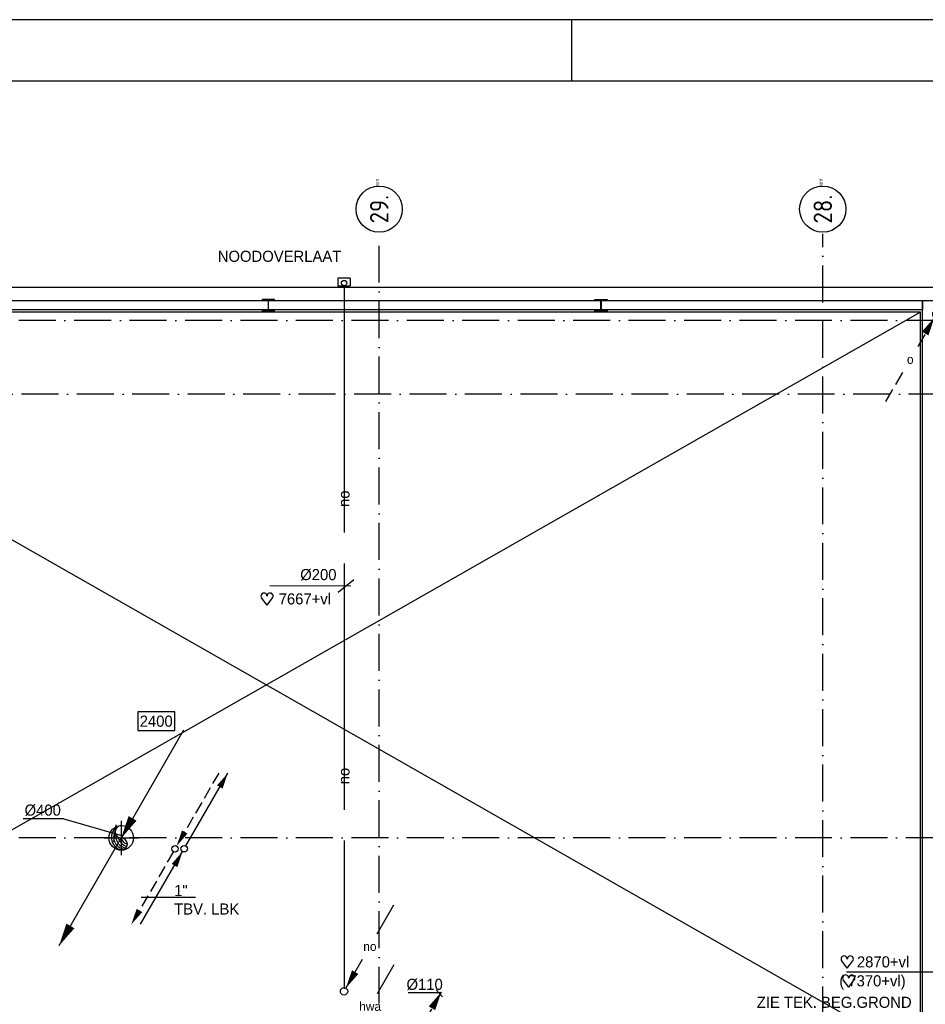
# Model space of a CAD drawing. Extents: x -39327 to 109237, y 358172 to 442272.
# Tile 43 of 96: x 16272 to 30973, y 426293 to 442272. Entities that reach past the tile are written whole.
import ezdxf
from ezdxf.enums import TextEntityAlignment as Align

# ---------------------------------------------------------------- set-up
doc = ezdxf.new("R2010")
doc.units = 0
doc.header["$LTSCALE"] = 100
for name, pattern in [('2322000', [45, 40, -5]), ('CENTER4', [5, 3.125, -0.625, 0.625, -0.625]), ('DASHDOT', [9, 6, -1.5, 0, -1.5])]:
    doc.linetypes.add(name, pattern=pattern)
doc.layers.get('0').update_dxf_attribs({"linetype": 'CONTINUOUS'})
for name, color, linetype in [('00KAD025', 2, 'CONTINUOUS'), ('00KAD070', 5, 'CONTINUOUS'), ('AL$1----_ALGEMEEN', 7, 'CONTINUOUS'), ('AL$7----_STRAMIEN', 1, 'DASHDOT'), ('AL21----_BUITENWAND', 4, 'CONTINUOUS'), ('AL22----_BINNENWAND', 7, 'CONTINUOUS'), ('AL28----_KONSTRUKTIE', 3, 'CONTINUOUS'), ('ALN-----_BLOCKNAAM', 2, 'CONTINUOUS'), ('WL$1----', 4, 'CONTINUOUS'), ('WL521---', 4, 'CONTINUOUS'), ('WL5233--', 4, 'CONTINUOUS'), ('WL561---', 4, 'CONTINUOUS'), ('WL561---_AANVOER', 4, 'CONTINUOUS'), ('WL561---_RETOUR', 4, 'CONTINUOUS'), ('WL570---', 3, 'CONTINUOUS'), ('WL570---_HARTLIJN', 1, 'CONTINUOUS'), ('WL570---_TOEVOER', 3, 'CONTINUOUS'), ('WM$1----', 1, 'CONTINUOUS'), ('WM570---', 1, 'CONTINUOUS')]:
    doc.layers.add(name, color=color, linetype=linetype)
doc.styles.add('BURO-018', font='BUROFONT.shx', dxfattribs={"height": 180})
doc.styles.get("Standard").update_dxf_attribs({"font": 'ISOCP'})

# ---------------------------------------------------------------- blocks, each defined once
blk = doc.blocks.new('1011')
at = {"layer": 'AL$7----_STRAMIEN', "color": 7, "linetype": 'CONTINUOUS'}
blk.add_circle((-750, 0), 750, dxfattribs=at)
at = {"layer": 'ALN-----_BLOCKNAAM', "linetype": 'CONTINUOUS'}
blk.add_text('1011', height=100, dxfattribs=at).set_placement((0, 0))
blk = doc.blocks.new('LU-PIJL3')
at = {"color": 0, "linetype": 'CONTINUOUS'}
blk.add_line((10.12, 17.54), (0, 0), dxfattribs=at)
blk.add_lwpolyline([(0, 0, 0, 1.5, 0), (1.87, 3.25, 1.5, 1.5, 0)], format="xyseb", dxfattribs=at)
blk = doc.blocks.new('LU-1-KI2')
at = {"color": 0, "linetype": 'CONTINUOUS'}
blk.add_circle((0, 0), 0.5, dxfattribs=at)
for centre, start, end in [((0.098, 0.01), 122.9221, 266.9628), ((0.191, 0.038), 151.6522, 263.7819), ((0.278, 0.084), 174.6069, 260.2716), ((0.354, 0.146), 192.3501, 256.1233), ((0.416, 0.222), 206.1028, 250.6419)]:
    blk.add_arc(centre, 0.5, start, end, dxfattribs=at)
at = {"layer": 'WL570---_HARTLIJN', "linetype": 'CENTER4'}
for p, q in [((0, 0.7), (0, -0.7)), ((-0.7, 0), (0.7, 0))]:
    blk.add_line(p, q, dxfattribs=at)
at = {"layer": 'WL570---_HARTLIJN', "color": 0, "linetype": 'CONTINUOUS'}
for centre, start, end in [((0, 0.25), 90, 270), ((0, -0.25), 270, 90)]:
    blk.add_arc(centre, 0.25, start, end, dxfattribs=at)
blk = doc.blocks.new('LU-ORND')
at = {"color": 0, "linetype": 'CONTINUOUS'}
for p, q in [((-3, 1.5), (-3, -1.5)), ((3, 1.5), (-3, 1.5)), ((3, -1.5), (3, 1.5)), ((-3, -1.5), (3, -1.5))]:
    blk.add_line(p, q, dxfattribs=at)
blk = doc.blocks.new('LDV6108')
at = {"color": 0, "linetype": 'CONTINUOUS'}
for p, q in [((6.75, 11.69), (5.81, 10.07)), ((5.44, 9.42), (4.5, 7.79)), ((4.13, 7.14), (3.19, 5.52)), ((2.81, 4.87), (1.88, 3.25)), ((1.5, 2.6), (0.56, 0.97)), ((-0.25, -0.43), (-1.19, -2.06)), ((-1.56, -2.71), (-2.5, -4.33)), ((-2.87, -4.98), (-3.81, -6.6)), ((-4.19, -7.25), (-5.12, -8.88)), ((-5.5, -9.53), (-6.44, -11.15))]:
    blk.add_line(p, q, dxfattribs=at)
for points in [[(0.25, 0.43, 0, 1, 0), (1.5, 2.6, 1, 1, 0)], [(-6.75, -11.69, 0, 1, 0), (-5.5, -9.53, 1, 1, 0)]]:
    blk.add_lwpolyline(points, format="xyseb", dxfattribs=at)
blk.add_circle((0, 0), 0.5, dxfattribs=at)
blk = doc.blocks.new('LDV5107')
at = {"color": 0, "linetype": 'CONTINUOUS'}
for p, q in [((0.25, 0.43), (6.75, 11.69)), ((-6.75, -11.69), (-0.25, -0.43))]:
    blk.add_line(p, q, dxfattribs=at)
for points in [[(6.75, 11.69, 0, 1, 0), (5.5, 9.53, 1, 1, 0)], [(-0.25, -0.43, 0, 1, 0), (-1.5, -2.6, 1, 1, 0)]]:
    blk.add_lwpolyline(points, format="xyseb", dxfattribs=at)
blk.add_circle((0, 0), 0.5, dxfattribs=at)
blk = doc.blocks.new('*U198', base_point=(12158, 72167))
at = {"color": 0, "linetype": 'CONTINUOUS'}
for p, q in [((11778, 72276), (11118, 72276)), ((11778, 72276), (12698, 72010)), ((12622, 72178), (12583, 71899))]:
    blk.add_line(p, q, dxfattribs=at)
at = {"layer": 'WM570---', "linetype": 'CONTINUOUS', "style": 'BURO-018'}
blk.add_text('%%c400', height=180, dxfattribs=at).set_placement((11728, 72326), align=Align.RIGHT)
blk = doc.blocks.new('LDV3')
at = {"color": 0, "linetype": 'CONTINUOUS'}
for p, q in [((4.5, 7.79), (6.75, 11.69)), ((0.25, 0.43), (2.5, 4.33))]:
    blk.add_line(p, q, dxfattribs=at)
blk.add_lwpolyline([(0.25, 0.43, 0, 1, 0), (1.5, 2.6, 1, 1, 0)], format="xyseb", dxfattribs=at)
blk.add_circle((0, 0), 0.5, dxfattribs=at)
at = {"color": 0, "linetype": 'CONTINUOUS', "style": 'BURO-018'}
blk.add_attdef('LD_TEXT1', text='', height=1.8, dxfattribs=at).set_placement((3.5, 6.06), align=Align.MIDDLE)
blk = doc.blocks.new('LDV4123')
at = {"color": 0, "linetype": 'CONTINUOUS'}
for p, q in [((-0.25, -0.43), (-1.19, -2.06)), ((-1.56, -2.71), (-2.5, -4.33)), ((-5.44, -9.42), (-4.5, -7.79)), ((-6.75, -11.69), (-5.81, -10.07))]:
    blk.add_line(p, q, dxfattribs=at)
blk.add_lwpolyline([(-0.25, -0.43, 0, 1, 0), (-1.5, -2.6, 1, 1, 0)], format="xyseb", dxfattribs=at)
blk.add_circle((0, 0), 0.5, dxfattribs=at)
at = {"color": 0, "linetype": 'CONTINUOUS', "style": 'BURO-018'}
blk.add_attdef('LD_TEXT1', text='', height=1.8, dxfattribs=at).set_placement((-3.5, -6.06), align=Align.MIDDLE)
blk = doc.blocks.new('LDV1123')
at = {"color": 0, "linetype": 'CONTINUOUS'}
for p, q in [((6.75, 11.69), (5.81, 10.07)), ((5.44, 9.42), (4.5, 7.79)), ((1.56, 2.71), (2.5, 4.33)), ((0.25, 0.43), (1.19, 2.06))]:
    blk.add_line(p, q, dxfattribs=at)
blk.add_lwpolyline([(6.75, 11.69, 0, 1, 0), (5.5, 9.53, 1, 1, 0)], format="xyseb", dxfattribs=at)
blk.add_circle((0, 0), 0.5, dxfattribs=at)
at = {"color": 0, "linetype": 'CONTINUOUS', "style": 'BURO-018'}
blk.add_attdef('LD_TEXT1', text='', height=1.8, dxfattribs=at).set_placement((3.5, 6.06), align=Align.MIDDLE)
blk = doc.blocks.new('2322000-2')
at = {"layer": 'WM$1----', "color": 0, "style": 'BURO-018'}
for p in [(21537, 434497), (21537, 429997)]:
    blk.add_text('no', height=180, rotation=90, dxfattribs=at).set_placement(p, align=Align.MIDDLE)
blk = doc.blocks.new('HART')
at = {"color": 1}
for q in [(-39.7, 52.4), (39.7, 52.4)]:
    blk.add_line((0, 0), q, dxfattribs=at)
for centre, start, end in [((-22.1, 65.7), 0, 217.18669), ((22.1, 65.7), 322.81331, 180)]:
    blk.add_arc(centre, 22.1, start, end, dxfattribs=at)

msp = doc.modelspace()

# ---------------------------------------------------------------- linework, layer by layer
at = {"color": 8, "linetype": 'CONTINUOUS'}
for p, q in [((25608, 437722.8), (25608, 437732.8)), ((25608, 437732.8), (25808, 437732.8)), ((25686.7, 437722.8), (25608, 437722.8)), ((25704.7, 437570.8), (25704.7, 437704.8)), ((25711.2, 437704.8), (25711.2, 437570.8)), ((25808, 437722.8), (25729.2, 437722.8)), ((25808, 437732.8), (25808, 437722.8)), ((25608, 437542.8), (25608, 437552.8)), ((25608, 437552.8), (25686.7, 437552.8)), ((25808, 437542.8), (25608, 437542.8)), ((25729.2, 437552.8), (25808, 437552.8)), ((25808, 437552.8), (25808, 437542.8))]:
    msp.add_line(p, q, dxfattribs=at)
msp.add_lwpolyline([(20311.2, 437704.8, -0.4142136), (20329.2, 437722.8), (20408, 437722.8), (20408, 437732.8), (20208, 437732.8), (20208, 437722.8), (20286.7, 437722.8, -0.4142136), (20304.7, 437704.8), (20304.7, 437570.8, -0.4142136), (20286.7, 437552.8), (20208, 437552.8), (20208, 437542.8), (20408, 437542.8), (20408, 437552.8), (20329.2, 437552.8, -0.4142136), (20311.2, 437570.8)], format="xyb", close=True, dxfattribs=at)
for centre, start, end in [((25686.7, 437704.8), 0, 90), ((25729.2, 437704.8), 90, 180), ((25686.7, 437570.8), 270, 0), ((25729.2, 437570.8), 180, 270)]:
    msp.add_arc(centre, 18, start, end, dxfattribs=at)
at = {"layer": '00KAD025', "linetype": 'CONTINUOUS'}
for p, q in [((109237.4, 442271.9), (-39327.3, 442271.9)), ((25237.4, 441271.9), (25237.4, 442271.9))]:
    msp.add_line(p, q, dxfattribs=at)
at = {"layer": '00KAD070', "linetype": 'CONTINUOUS'}
msp.add_line((108237.4, 441271.9), (-38327.3, 441271.9), dxfattribs=at)
at = {"layer": 'AL$1----_ALGEMEEN', "color": 8}
for p, q in [((30893, 437527.8), (9658, 425427.8)), ((9658, 437527.8), (30893, 425427.8))]:
    msp.add_line(p, q, dxfattribs=at)
at = {"layer": 'AL$7----_STRAMIEN', "color": 1}
for p, q in [((22108, 369596.9), (22108, 438822.2)), ((29308, 406179.3), (29308, 438797.3)), ((90664.5, 437392.8), (8116, 437392.8)), ((90708, 436192.8), (8116, 436192.8)), ((90664.5, 428992.8), (8116, 428992.8))]:
    msp.add_line(p, q, dxfattribs=at)
at = {"layer": 'AL21----_BUITENWAND', "color": 8}
for p, q in [((9253, 437932.8), (31108, 437932.8)), ((9473, 437712.8), (30928, 437712.8)), ((30928, 437712.8), (30928, 437562.8)), ((30928, 437562.8), (9623, 437562.8))]:
    msp.add_line(p, q, dxfattribs=at)
at = {"layer": 'AL22----_BINNENWAND', "color": 8}
for p, q in [((30893, 437527.8), (9658, 437527.8)), ((30893, 425427.8), (30893, 437527.8))]:
    msp.add_line(p, q, dxfattribs=at)
at = {"layer": 'AL28----_KONSTRUKTIE', "color": 8}
for p, q in [((30928, 425342.8), (30928, 437712.8)), ((30928, 437712.8), (31108, 437712.8))]:
    msp.add_line(p, q, dxfattribs=at)
at = {"layer": 'WL$1----', "linetype": '2322000'}
msp.add_line((21537.3, 437948.5), (21537.3, 426545.8), dxfattribs=at)
at = {"layer": 'WL521---', "color": 3}
for p, q in [((21638.3, 438076.7), (21436.3, 438076.7)), ((21436.3, 438076.7), (21436.3, 437950.5)), ((21638.3, 438076.7), (21638.3, 437950.5)), ((21436.7, 437950.5), (21637.4, 437950.5))]:
    msp.add_line(p, q, dxfattribs=at)
at = {"layer": 'WL521---'}
msp.add_circle((21537.3, 437997.8), 42.9, dxfattribs=at)
at = {"layer": 'WL561---', "color": 1}
msp.add_line((31171.3, 426816.9), (29692.7, 426816.9), dxfattribs=at)
at = {"layer": 'WL570---', "color": 1}
for p, q in [((20331.6, 433087.4), (21649, 433085.7)), ((21441.2, 432980.3), (21697.1, 433184.9))]:
    msp.add_line(p, q, dxfattribs=at)
at = {"layer": 'WL570---_HARTLIJN', "color": 1, "linetype": 'CONTINUOUS'}
for p, q in [((23034.6, 426527.1), (23133.8, 426415.6)), ((23121.4, 426477.5), (22575.9, 426477.5))]:
    msp.add_line(p, q, dxfattribs=at)
at = {"layer": 'WM570---', "color": 1}
msp.add_line((18245.9, 428028.9), (19128.3, 428028.9), dxfattribs=at)

# ---------------------------------------------------------------- block references
at = {"layer": 'AL$7----_STRAMIEN'}
ref = msp.add_blockref('1011', (22108, 439572.2), dxfattribs=dict(at, xscale=0.5, yscale=0.5, zscale=0.5, rotation=90))
ref.add_attrib('STR-NAAM', '29.', dxfattribs={"color": 3, "linetype": 'CONTINUOUS', "height": 300, "rotation": 90}).set_placement((22108, 439197.2), align=Align.MIDDLE)
ref = msp.add_blockref('1011', (29308, 439572.2), dxfattribs=dict(at, xscale=0.5, yscale=0.5, zscale=0.5, rotation=90))
ref.add_attrib('STR-NAAM', '28.', dxfattribs={"color": 3, "linetype": 'CONTINUOUS', "height": 300, "rotation": 90}).set_placement((29308, 439197.2), align=Align.MIDDLE)
at = {"layer": 'WL$1----', "color": 2}
ref = msp.add_blockref('LDV3', (21537.3, 426503.1), dxfattribs=dict(at, xscale=120, yscale=120, zscale=120))
ref.add_attrib('LD_TEXT1', 'no', dxfattribs={"layer": '0', "color": 1, "linetype": 'CONTINUOUS', "height": 144, "style": 'BURO-018'}).set_placement((21957.3, 427230.5), align=Align.MIDDLE)
at = {"layer": 'WL521---', "color": 2}
ref = msp.add_blockref('LDV3', (21540.8, 425534.3), dxfattribs=dict(at, xscale=120, yscale=120, zscale=120))
ref.add_attrib('LD_TEXT1', 'hwa', dxfattribs={"layer": '0', "color": 1, "linetype": 'CONTINUOUS', "height": 144, "style": 'BURO-018'}).set_placement((21960.8, 426261.8), align=Align.MIDDLE)
at = {"layer": 'WL5233--', "color": 2}
ref = msp.add_blockref('LDV4123', (31153.3, 437494.4), dxfattribs=dict(at, xscale=121.5, yscale=121.5, zscale=121.5))
ref.add_attrib('LD_TEXT1', 'o', dxfattribs={"layer": '0', "color": 1, "linetype": 'CONTINUOUS', "height": 145.8, "style": 'BURO-018'}).set_placement((30728.1, 436757.8), align=Align.MIDDLE)
ref = msp.add_blockref('LDV1123', (22295.8, 425070.7), dxfattribs=dict(at, xscale=121.5, yscale=121.5, zscale=121.5))
ref.add_attrib('LD_TEXT1', 'o', dxfattribs={"layer": '0', "color": 1, "linetype": 'CONTINUOUS', "height": 145.8, "style": 'BURO-018'}).set_placement((22721.1, 425807.2), align=Align.MIDDLE)
at = {"layer": 'WL561---_AANVOER', "color": 2, "xscale": 105, "yscale": 105, "zscale": 105}
msp.add_blockref('LDV5107', (18942.9, 428818.2), dxfattribs=at)
at = {"layer": 'WL561---_RETOUR', "color": 2, "xscale": 105, "yscale": 105, "zscale": 105}
msp.add_blockref('LDV6108', (18793.4, 428816.2), dxfattribs=at)
at = {"layer": 'WL570---_TOEVOER', "xscale": 100, "yscale": 100, "zscale": 100}
for p in [(17917.4, 428985.5), (16908.4, 427239.1)]:
    msp.add_blockref('LU-PIJL3', p, dxfattribs=at)
at = {"layer": 'WL570---_TOEVOER', "linetype": 'CONTINUOUS', "xscale": 400, "yscale": 400, "zscale": 400}
msp.add_blockref('LU-1-KI2', (17920.9, 428992.8), dxfattribs=at)
at = {"layer": 'WM$1----'}
msp.add_blockref('2322000-2', (0, 0), dxfattribs=at)
at = {"layer": 'WM570---', "xscale": 2.25, "yscale": 2.25, "zscale": 2.25}
for p in [(20287.3, 432769.6), (29705.2, 426879.3), (29730.2, 426571.1)]:
    msp.add_blockref('HART', p, dxfattribs=at)
at = {"layer": 'WM570---'}
ref = msp.add_blockref('LU-ORND', (18488.3, 430887.9), dxfattribs=dict(at, xscale=100, yscale=100, zscale=100))
ref.add_attrib('LU_TEXT1', '2400', dxfattribs={"layer": '0', "color": 1, "linetype": 'CONTINUOUS', "height": 180, "style": 'BURO-018'}).set_placement((18488.3, 430887.9), align=Align.MIDDLE)
msp.add_blockref('*U198', (17370.2, 429195.2), dxfattribs=at)

# ---------------------------------------------------------------- texts
at = {"layer": 'WL521---', "color": 1, "style": 'BURO-018'}
msp.add_text('NOODOVERLAAT', height=180, dxfattribs=at).set_placement((19487.2, 438342.1))
at = {"layer": 'WL561---', "color": 1, "style": 'BURO-018'}
msp.add_text('ZIE TEK. BEG.GROND', height=180, dxfattribs=at).set_placement((28236.8, 426235.5))
at = {"layer": 'WL570---', "color": 1, "style": 'BURO-018'}
for s, p in [('%%c200', (20825.8, 433176.8)), ('( 7370+vl)', (29576.6, 426584.1))]:
    msp.add_text(s, height=180, dxfattribs=at).set_placement(p)
at = {"layer": 'WL570---_HARTLIJN', "color": 1, "linetype": 'CENTER4', "style": 'BURO-018'}
msp.add_text('%%c110', height=180, dxfattribs=at).set_placement((22551.1, 426527.1))
at = {"layer": 'WM570---', "color": 1, "style": 'BURO-018'}
for s, p in [('7667+vl', (20476.7, 432781.8)), ('1"', (18779.5, 428049.4)), ('TBV. LBK', (18779.5, 427749.4)), ('2870+vl', (29862.7, 426891.6))]:
    msp.add_text(s, height=180, dxfattribs=at).set_placement(p)

doc.saveas('drawing.dxf')
